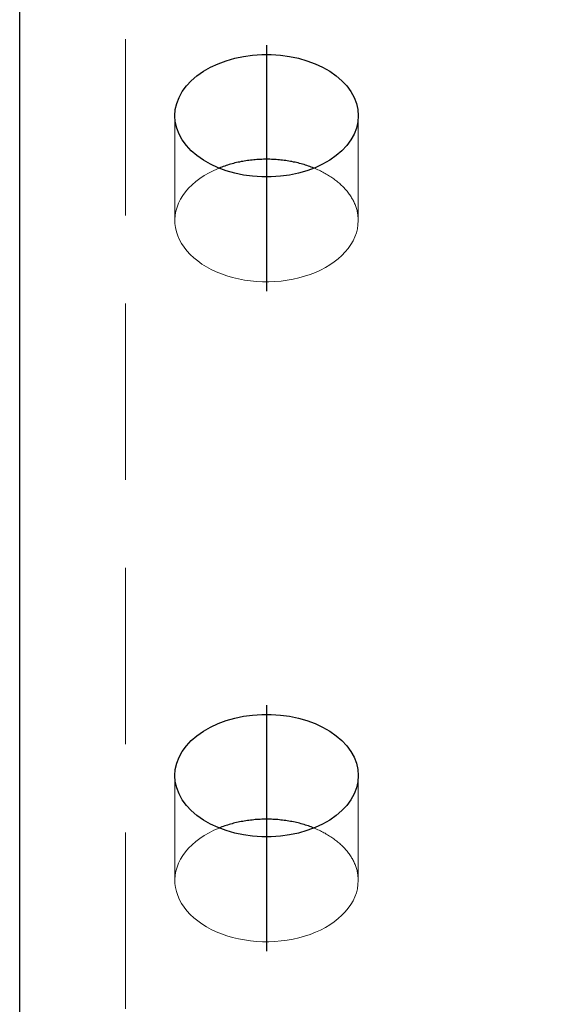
# Model space of a CAD drawing. Header units: millimetres. Extents: x 3515 to 4529, y 13642 to 14292.
# Tile 24 of 96: x 3864.56 to 3872.23, y 13960.02 to 13973.99. Entities that reach past the tile are written whole.
import ezdxf

# ---------------------------------------------------------------- set-up
doc = ezdxf.new("R2010")
doc.units = ezdxf.units.MM
doc.header["$LTSCALE"] = 10
doc.linetypes.add('HIDDEN', pattern=[0.375, 0.25, -0.125])
doc.linetypes.add('MITTE', pattern=[2, 1.25, -0.25, 0.25, -0.25])
doc.layers.get('Defpoints').update_dxf_attribs({"color": 1})
for name, color, linetype, lineweight in [('PS_DIM', 4, 'Continuous', 13), ('PS_Hidden', 2, 'HIDDEN', 9), ('PS_SOLID', 7, 'Continuous', 30)]:
    doc.layers.add(name, color=color, linetype=linetype, lineweight=lineweight)
doc.layers.add('PS_MID', color=5, linetype='MITTE')
doc.layers.add('PS_SHAPE', color=3, linetype='Continuous')
doc.styles.add('simplex', font='simplex.shx', dxfattribs={"width": 0.75})
doc.dimstyles.new('1_10_GŁ_DS1-LS10', dxfattribs={"dimtxt": 2, "dimasz": 2, "dimexe": 2, "dimexo": 5, "dimgap": 1, "dimtad": 1, "dimjust": 4, "dimdec": 0, "dimlfac": 10, "dimtxsty": 'simplex', "dimblk1": 'NONE', "dimsah": 1, "dimcen": 2, "dimclrd": 256, "dimclre": 256, "dimclrt": 3, "dimadec": 1, "dimazin": 0, "dimtfac": 1, "dimtdec": 0, "dimtmove": 2, "dimatfit": 3, "dimfxl": 1, "dimarcsym": 0})

# ---------------------------------------------------------------- blocks, each defined once
blk = doc.blocks.new('*D92')
at = {"layer": 'Defpoints', "color": 0, "transparency": 16777216}
for p in [(3869.316, 13988.67), (3905.155, 13988.67), (3885.06, 13714.81)]:
    blk.add_point(p, dxfattribs=at)
at = {"layer": 'PS_DIM', "lineweight": -2, "transparency": 16777216}
for p, q in [((3874.316, 13988.67), (3907.155, 13988.67)), ((3905.155, 13714.81), (3905.155, 13986.67)), ((3890.06, 13714.81), (3907.155, 13714.81))]:
    blk.add_line(p, q, dxfattribs=at)
at = {"layer": 'PS_DIM', "transparency": 16777216}
blk.add_solid([(3904.821, 13986.67), (3905.488, 13986.67), (3905.155, 13988.67)], dxfattribs=at)
at = {"layer": 'PS_DIM', "color": 3, "transparency": 16777216, "insert": (3901.492, 13990.69), "char_height": 2, "attachment_point": 5, "rotation": 0.0573, "style": 'simplex'}
blk.add_mtext('4420', dxfattribs=at)
blk = doc.blocks.new('_None')
blk = doc.blocks.new('*X330')
at = {"layer": 'PS_Hidden', "color": 2, "linetype": 'HIDDEN'}
for p, q in [((3866.06, 13948.71), (3866.06, 13986.538)), ((3866.76, 13971.137), (3866.76, 13972.625)), ((3869.36, 13971.137), (3869.36, 13972.625)), ((3867.245, 13971.814), (3867.178, 13971.776)), ((3867.314, 13971.849), (3867.245, 13971.814)), ((3867.388, 13971.881), (3867.314, 13971.849)), ((3868.751, 13971.874), (3868.733, 13971.881)), ((3868.733, 13971.881), (3868.733, 13971.881)), ((3868.77, 13971.866), (3868.751, 13971.874)), ((3868.787, 13971.858), (3868.77, 13971.866)), ((3868.805, 13971.85), (3868.787, 13971.858)), ((3868.823, 13971.841), (3868.805, 13971.85)), ((3868.84, 13971.833), (3868.823, 13971.841)), ((3868.857, 13971.824), (3868.84, 13971.833)), ((3868.874, 13971.815), (3868.857, 13971.824)), ((3868.891, 13971.806), (3868.874, 13971.815)), ((3867.058, 13971.691), (3867.005, 13971.645)), ((3867.116, 13971.735), (3867.058, 13971.691)), ((3867.178, 13971.776), (3867.116, 13971.735)), ((3868.907, 13971.797), (3868.891, 13971.806)), ((3868.923, 13971.787), (3868.907, 13971.797)), ((3868.939, 13971.778), (3868.923, 13971.787)), ((3868.955, 13971.768), (3868.939, 13971.778)), ((3868.971, 13971.758), (3868.955, 13971.768)), ((3868.986, 13971.748), (3868.971, 13971.758)), ((3869.001, 13971.737), (3868.986, 13971.748)), ((3869.016, 13971.727), (3869.001, 13971.737)), ((3869.03, 13971.716), (3869.016, 13971.727)), ((3869.044, 13971.705), (3869.03, 13971.716)), ((3869.058, 13971.694), (3869.044, 13971.705)), ((3869.072, 13971.683), (3869.058, 13971.694)), ((3869.085, 13971.672), (3869.072, 13971.683)), ((3869.098, 13971.661), (3869.085, 13971.672)), ((3866.913, 13971.546), (3866.874, 13971.493)), ((3866.956, 13971.596), (3866.913, 13971.546)), ((3867.005, 13971.645), (3866.956, 13971.596)), ((3869.111, 13971.649), (3869.098, 13971.661)), ((3869.124, 13971.637), (3869.111, 13971.649)), ((3869.136, 13971.626), (3869.124, 13971.637)), ((3869.148, 13971.614), (3869.136, 13971.626)), ((3869.16, 13971.601), (3869.148, 13971.614)), ((3869.171, 13971.589), (3869.16, 13971.601)), ((3869.182, 13971.577), (3869.171, 13971.589)), ((3869.193, 13971.564), (3869.182, 13971.577)), ((3869.203, 13971.552), (3869.193, 13971.564)), ((3869.213, 13971.539), (3869.203, 13971.552)), ((3869.223, 13971.526), (3869.213, 13971.539)), ((3866.841, 13971.439), (3866.814, 13971.384)), ((3866.874, 13971.493), (3866.841, 13971.439)), ((3869.232, 13971.513), (3869.223, 13971.526)), ((3869.242, 13971.5), (3869.232, 13971.513)), ((3869.25, 13971.487), (3869.242, 13971.5)), ((3869.259, 13971.474), (3869.25, 13971.487)), ((3869.267, 13971.461), (3869.259, 13971.474)), ((3869.275, 13971.447), (3869.267, 13971.461)), ((3869.282, 13971.434), (3869.275, 13971.447)), ((3869.29, 13971.42), (3869.282, 13971.434)), ((3869.296, 13971.406), (3869.29, 13971.42)), ((3869.303, 13971.393), (3869.296, 13971.406)), ((3869.309, 13971.379), (3869.303, 13971.393)), ((3866.775, 13971.27), (3866.765, 13971.212)), ((3866.792, 13971.327), (3866.775, 13971.27)), ((3866.814, 13971.384), (3866.792, 13971.327)), ((3869.315, 13971.365), (3869.309, 13971.379)), ((3869.32, 13971.351), (3869.315, 13971.365)), ((3869.326, 13971.337), (3869.32, 13971.351)), ((3869.33, 13971.323), (3869.326, 13971.337)), ((3869.335, 13971.309), (3869.33, 13971.323)), ((3869.339, 13971.295), (3869.335, 13971.309)), ((3869.343, 13971.281), (3869.339, 13971.295)), ((3869.346, 13971.267), (3869.343, 13971.281)), ((3869.349, 13971.252), (3869.346, 13971.267)), ((3869.352, 13971.238), (3869.349, 13971.252)), ((3866.765, 13971.212), (3866.761, 13971.153)), ((3866.761, 13971.153), (3866.762, 13971.095)), ((3869.354, 13971.224), (3869.352, 13971.238)), ((3869.356, 13971.209), (3869.354, 13971.224)), ((3869.357, 13971.195), (3869.356, 13971.209)), ((3869.359, 13971.181), (3869.357, 13971.195)), ((3869.357, 13971.079), (3869.36, 13971.137)), ((3869.36, 13971.166), (3869.359, 13971.181)), ((3869.36, 13971.152), (3869.36, 13971.166)), ((3869.36, 13971.137), (3869.36, 13971.152)), ((3869.36, 13971.137), (3869.36, 13971.137)), ((3866.762, 13971.095), (3866.769, 13971.037)), ((3866.769, 13971.037), (3866.782, 13970.979)), ((3866.782, 13970.979), (3866.801, 13970.922)), ((3869.334, 13970.963), (3869.349, 13971.021)), ((3869.349, 13971.021), (3869.357, 13971.079)), ((3866.801, 13970.922), (3866.825, 13970.866)), ((3866.825, 13970.866), (3866.855, 13970.811)), ((3869.256, 13970.796), (3869.288, 13970.851)), ((3869.288, 13970.851), (3869.314, 13970.907)), ((3869.314, 13970.907), (3869.334, 13970.963)), ((3866.855, 13970.811), (3866.891, 13970.758)), ((3866.891, 13970.758), (3866.932, 13970.706)), ((3866.932, 13970.706), (3866.978, 13970.656)), ((3869.13, 13970.643), (3869.177, 13970.692)), ((3869.177, 13970.692), (3869.219, 13970.743)), ((3869.219, 13970.743), (3869.256, 13970.796)), ((3866.978, 13970.656), (3867.029, 13970.609)), ((3867.029, 13970.609), (3867.084, 13970.564)), ((3867.084, 13970.564), (3867.144, 13970.521)), ((3869.021, 13970.552), (3869.077, 13970.596)), ((3869.077, 13970.596), (3869.13, 13970.643)), ((3867.144, 13970.521), (3867.208, 13970.481)), ((3867.208, 13970.481), (3867.276, 13970.444)), ((3867.276, 13970.444), (3867.347, 13970.411)), ((3868.753, 13970.402), (3868.826, 13970.435)), ((3868.826, 13970.435), (3868.895, 13970.471)), ((3868.895, 13970.471), (3868.96, 13970.51)), ((3868.96, 13970.51), (3869.021, 13970.552)), ((3867.347, 13970.411), (3867.422, 13970.38)), ((3867.422, 13970.38), (3867.499, 13970.353)), ((3867.499, 13970.353), (3867.579, 13970.33)), ((3867.579, 13970.33), (3867.662, 13970.31)), ((3867.662, 13970.31), (3867.746, 13970.294)), ((3867.746, 13970.294), (3867.831, 13970.282)), ((3867.831, 13970.282), (3867.918, 13970.274)), ((3867.918, 13970.274), (3868.005, 13970.269)), ((3868.179, 13970.272), (3868.266, 13970.279)), ((3868.266, 13970.279), (3868.352, 13970.29)), ((3868.352, 13970.29), (3868.436, 13970.305)), ((3868.436, 13970.305), (3868.519, 13970.324)), ((3868.519, 13970.324), (3868.6, 13970.347)), ((3868.6, 13970.347), (3868.678, 13970.373)), ((3868.678, 13970.373), (3868.753, 13970.402)), ((3868.005, 13970.269), (3868.092, 13970.269)), ((3868.092, 13970.269), (3868.179, 13970.272)), ((3866.76, 13961.778), (3866.76, 13963.265)), ((3869.36, 13961.778), (3869.36, 13963.265)), ((3867.245, 13962.455), (3867.178, 13962.416)), ((3867.314, 13962.49), (3867.245, 13962.455)), ((3867.388, 13962.522), (3867.314, 13962.49)), ((3868.751, 13962.514), (3868.733, 13962.522)), ((3868.733, 13962.522), (3868.733, 13962.522)), ((3868.77, 13962.506), (3868.751, 13962.514)), ((3868.787, 13962.498), (3868.77, 13962.506)), ((3868.805, 13962.49), (3868.787, 13962.498)), ((3868.823, 13962.482), (3868.805, 13962.49)), ((3868.84, 13962.473), (3868.823, 13962.482)), ((3868.857, 13962.465), (3868.84, 13962.473)), ((3868.874, 13962.456), (3868.857, 13962.465)), ((3868.891, 13962.447), (3868.874, 13962.456)), ((3867.058, 13962.332), (3867.005, 13962.285)), ((3867.116, 13962.375), (3867.058, 13962.332)), ((3867.178, 13962.416), (3867.116, 13962.375)), ((3868.907, 13962.437), (3868.891, 13962.447)), ((3868.923, 13962.428), (3868.907, 13962.437)), ((3868.939, 13962.418), (3868.923, 13962.428)), ((3868.955, 13962.408), (3868.939, 13962.418)), ((3868.971, 13962.398), (3868.955, 13962.408)), ((3868.986, 13962.388), (3868.971, 13962.398)), ((3869.001, 13962.378), (3868.986, 13962.388)), ((3869.016, 13962.367), (3869.001, 13962.378)), ((3869.03, 13962.357), (3869.016, 13962.367)), ((3869.044, 13962.346), (3869.03, 13962.357)), ((3869.058, 13962.335), (3869.044, 13962.346)), ((3869.072, 13962.324), (3869.058, 13962.335)), ((3869.085, 13962.313), (3869.072, 13962.324)), ((3866.913, 13962.186), (3866.874, 13962.134)), ((3866.956, 13962.237), (3866.913, 13962.186)), ((3867.005, 13962.285), (3866.956, 13962.237)), ((3869.098, 13962.301), (3869.085, 13962.313)), ((3869.111, 13962.29), (3869.098, 13962.301)), ((3869.124, 13962.278), (3869.111, 13962.29)), ((3869.136, 13962.266), (3869.124, 13962.278)), ((3869.148, 13962.254), (3869.136, 13962.266)), ((3869.16, 13962.242), (3869.148, 13962.254)), ((3869.171, 13962.23), (3869.16, 13962.242)), ((3869.182, 13962.217), (3869.171, 13962.23)), ((3869.193, 13962.205), (3869.182, 13962.217)), ((3869.203, 13962.192), (3869.193, 13962.205)), ((3869.213, 13962.18), (3869.203, 13962.192)), ((3869.223, 13962.167), (3869.213, 13962.18)), ((3866.841, 13962.08), (3866.814, 13962.024)), ((3866.874, 13962.134), (3866.841, 13962.08)), ((3869.232, 13962.154), (3869.223, 13962.167)), ((3869.242, 13962.141), (3869.232, 13962.154)), ((3869.25, 13962.128), (3869.242, 13962.141)), ((3869.259, 13962.114), (3869.25, 13962.128)), ((3869.267, 13962.101), (3869.259, 13962.114)), ((3869.275, 13962.088), (3869.267, 13962.101)), ((3869.282, 13962.074), (3869.275, 13962.088)), ((3869.29, 13962.061), (3869.282, 13962.074)), ((3869.296, 13962.047), (3869.29, 13962.061)), ((3869.303, 13962.033), (3869.296, 13962.047)), ((3866.775, 13961.91), (3866.765, 13961.852)), ((3866.792, 13961.968), (3866.775, 13961.91)), ((3866.814, 13962.024), (3866.792, 13961.968)), ((3869.309, 13962.019), (3869.303, 13962.033)), ((3869.315, 13962.006), (3869.309, 13962.019)), ((3869.32, 13961.992), (3869.315, 13962.006)), ((3869.326, 13961.978), (3869.32, 13961.992)), ((3869.33, 13961.964), (3869.326, 13961.978)), ((3869.335, 13961.95), (3869.33, 13961.964)), ((3869.339, 13961.935), (3869.335, 13961.95)), ((3869.343, 13961.921), (3869.339, 13961.935)), ((3869.346, 13961.907), (3869.343, 13961.921)), ((3869.349, 13961.893), (3869.346, 13961.907)), ((3866.765, 13961.852), (3866.761, 13961.794)), ((3866.761, 13961.794), (3866.762, 13961.736)), ((3869.352, 13961.879), (3869.349, 13961.893)), ((3869.354, 13961.864), (3869.352, 13961.879)), ((3869.356, 13961.85), (3869.354, 13961.864)), ((3869.357, 13961.836), (3869.356, 13961.85)), ((3869.359, 13961.821), (3869.357, 13961.836)), ((3869.357, 13961.72), (3869.36, 13961.778)), ((3869.36, 13961.807), (3869.359, 13961.821)), ((3869.36, 13961.792), (3869.36, 13961.807)), ((3869.36, 13961.778), (3869.36, 13961.792)), ((3866.762, 13961.736), (3866.769, 13961.677)), ((3866.769, 13961.677), (3866.782, 13961.62)), ((3866.782, 13961.62), (3866.801, 13961.563)), ((3869.334, 13961.604), (3869.349, 13961.661)), ((3869.349, 13961.661), (3869.357, 13961.72)), ((3866.801, 13961.563), (3866.825, 13961.506)), ((3866.825, 13961.506), (3866.855, 13961.452)), ((3869.256, 13961.437), (3869.288, 13961.491)), ((3869.288, 13961.491), (3869.314, 13961.547)), ((3869.314, 13961.547), (3869.334, 13961.604)), ((3866.855, 13961.452), (3866.891, 13961.398)), ((3866.891, 13961.398), (3866.932, 13961.347)), ((3866.932, 13961.347), (3866.978, 13961.297)), ((3869.177, 13961.333), (3869.219, 13961.384)), ((3869.219, 13961.384), (3869.256, 13961.437)), ((3866.978, 13961.297), (3867.029, 13961.249)), ((3867.029, 13961.249), (3867.084, 13961.204)), ((3867.084, 13961.204), (3867.144, 13961.162)), ((3869.021, 13961.192), (3869.077, 13961.237)), ((3869.077, 13961.237), (3869.13, 13961.284)), ((3869.13, 13961.284), (3869.177, 13961.333)), ((3867.144, 13961.162), (3867.208, 13961.122)), ((3867.208, 13961.122), (3867.276, 13961.085)), ((3867.276, 13961.085), (3867.347, 13961.051)), ((3868.753, 13961.043), (3868.826, 13961.075)), ((3868.826, 13961.075), (3868.895, 13961.111)), ((3868.895, 13961.111), (3868.96, 13961.15)), ((3868.96, 13961.15), (3869.021, 13961.192)), ((3867.347, 13961.051), (3867.422, 13961.021)), ((3867.422, 13961.021), (3867.499, 13960.994)), ((3867.499, 13960.994), (3867.579, 13960.971)), ((3867.579, 13960.971), (3867.662, 13960.951)), ((3867.662, 13960.951), (3867.746, 13960.935)), ((3867.746, 13960.935), (3867.831, 13960.923)), ((3867.831, 13960.923), (3867.918, 13960.914)), ((3868.179, 13960.913), (3868.266, 13960.92)), ((3868.266, 13960.92), (3868.352, 13960.931)), ((3868.352, 13960.931), (3868.436, 13960.946)), ((3868.436, 13960.946), (3868.519, 13960.965)), ((3868.519, 13960.965), (3868.6, 13960.987)), ((3868.6, 13960.987), (3868.678, 13961.013)), ((3868.678, 13961.013), (3868.753, 13961.043)), ((3867.918, 13960.914), (3868.005, 13960.91)), ((3868.005, 13960.91), (3868.092, 13960.909)), ((3868.092, 13960.909), (3868.179, 13960.913))]:
    blk.add_line(p, q, dxfattribs=at)
at = {"layer": 'PS_MID', "color": 5, "linetype": 'MITTE'}
for p, q in [((3868.06, 13973.625), (3868.06, 13970.137)), ((3868.06, 13964.265), (3868.06, 13960.778))]:
    blk.add_line(p, q, dxfattribs=at)
at = {"layer": 'PS_SOLID', "color": 7, "linetype": 'Continuous'}
for p, q in [((3864.56, 13920.479), (3864.56, 13988.67)), ((3867.863, 13973.484), (3867.994, 13973.493)), ((3867.994, 13973.493), (3868.126, 13973.493)), ((3868.126, 13973.493), (3868.257, 13973.484)), ((3867.265, 13973.312), (3867.373, 13973.362)), ((3867.373, 13973.362), (3867.488, 13973.405)), ((3867.488, 13973.405), (3867.609, 13973.44)), ((3867.609, 13973.44), (3867.734, 13973.466)), ((3867.734, 13973.466), (3867.863, 13973.484)), ((3868.257, 13973.484), (3868.386, 13973.466)), ((3868.386, 13973.466), (3868.512, 13973.44)), ((3868.512, 13973.44), (3868.633, 13973.405)), ((3868.633, 13973.405), (3868.748, 13973.362)), ((3868.748, 13973.362), (3868.856, 13973.312)), ((3867.074, 13973.191), (3867.165, 13973.255)), ((3867.165, 13973.255), (3867.265, 13973.312)), ((3868.856, 13973.312), (3868.956, 13973.255)), ((3868.956, 13973.255), (3869.047, 13973.191)), ((3866.924, 13973.047), (3866.993, 13973.121)), ((3866.993, 13973.121), (3867.074, 13973.191)), ((3869.047, 13973.191), (3869.127, 13973.121)), ((3869.127, 13973.121), (3869.197, 13973.047)), ((3866.82, 13972.885), (3866.866, 13972.968)), ((3866.866, 13972.968), (3866.924, 13973.047)), ((3869.197, 13973.047), (3869.255, 13972.968)), ((3869.255, 13972.968), (3869.301, 13972.885)), ((3866.767, 13972.713), (3866.787, 13972.8)), ((3866.787, 13972.8), (3866.82, 13972.885)), ((3869.301, 13972.885), (3869.334, 13972.8)), ((3869.334, 13972.8), (3869.354, 13972.713)), ((3866.76, 13972.625), (3866.767, 13972.713)), ((3869.354, 13972.713), (3869.36, 13972.625)), ((3866.767, 13972.537), (3866.76, 13972.625)), ((3866.787, 13972.45), (3866.767, 13972.537)), ((3869.354, 13972.537), (3869.334, 13972.45)), ((3869.36, 13972.625), (3869.354, 13972.537)), ((3866.82, 13972.365), (3866.787, 13972.45)), ((3869.334, 13972.45), (3869.301, 13972.365)), ((3866.866, 13972.282), (3866.82, 13972.365)), ((3866.924, 13972.203), (3866.866, 13972.282)), ((3869.255, 13972.282), (3869.197, 13972.203)), ((3869.301, 13972.365), (3869.255, 13972.282)), ((3866.993, 13972.128), (3866.924, 13972.203)), ((3867.074, 13972.059), (3866.993, 13972.128)), ((3869.127, 13972.128), (3869.047, 13972.059)), ((3869.197, 13972.203), (3869.127, 13972.128)), ((3867.165, 13971.995), (3867.074, 13972.059)), ((3867.265, 13971.938), (3867.165, 13971.995)), ((3867.613, 13971.954), (3867.592, 13971.948)), ((3867.635, 13971.959), (3867.613, 13971.954)), ((3867.657, 13971.964), (3867.635, 13971.959)), ((3867.678, 13971.968), (3867.657, 13971.964)), ((3867.7, 13971.973), (3867.678, 13971.968)), ((3867.722, 13971.977), (3867.7, 13971.973)), ((3867.744, 13971.98), (3867.722, 13971.977)), ((3867.766, 13971.984), (3867.744, 13971.98)), ((3867.789, 13971.987), (3867.766, 13971.984)), ((3867.811, 13971.99), (3867.789, 13971.987)), ((3867.833, 13971.993), (3867.811, 13971.99)), ((3867.856, 13971.996), (3867.833, 13971.993)), ((3867.878, 13971.998), (3867.856, 13971.996)), ((3867.901, 13972), (3867.878, 13971.998)), ((3867.924, 13972.002), (3867.901, 13972)), ((3867.946, 13972.003), (3867.924, 13972.002)), ((3867.969, 13972.004), (3867.946, 13972.003)), ((3867.992, 13972.005), (3867.969, 13972.004)), ((3868.015, 13972.006), (3867.992, 13972.005)), ((3868.038, 13972.006), (3868.015, 13972.006)), ((3868.06, 13972.007), (3868.038, 13972.006)), ((3868.083, 13972.006), (3868.06, 13972.007)), ((3868.106, 13972.006), (3868.083, 13972.006)), ((3868.129, 13972.005), (3868.106, 13972.006)), ((3868.151, 13972.004), (3868.129, 13972.005)), ((3868.174, 13972.003), (3868.151, 13972.004)), ((3868.197, 13972.002), (3868.174, 13972.003)), ((3868.22, 13972), (3868.197, 13972.002)), ((3868.242, 13971.998), (3868.22, 13972)), ((3868.265, 13971.996), (3868.242, 13971.998)), ((3868.287, 13971.993), (3868.265, 13971.996)), ((3868.31, 13971.99), (3868.287, 13971.993)), ((3868.332, 13971.987), (3868.31, 13971.99)), ((3868.354, 13971.984), (3868.332, 13971.987)), ((3868.376, 13971.98), (3868.354, 13971.984)), ((3868.399, 13971.977), (3868.376, 13971.98)), ((3868.42, 13971.973), (3868.399, 13971.977)), ((3868.442, 13971.968), (3868.42, 13971.973)), ((3868.464, 13971.964), (3868.442, 13971.968)), ((3868.486, 13971.959), (3868.464, 13971.964)), ((3868.507, 13971.954), (3868.486, 13971.959)), ((3868.529, 13971.948), (3868.507, 13971.954)), ((3868.956, 13971.995), (3868.856, 13971.938)), ((3869.047, 13972.059), (3868.956, 13971.995)), ((3867.373, 13971.887), (3867.265, 13971.938)), ((3867.488, 13971.845), (3867.373, 13971.887)), ((3867.407, 13971.889), (3867.388, 13971.881)), ((3867.427, 13971.896), (3867.407, 13971.889)), ((3867.447, 13971.904), (3867.427, 13971.896)), ((3867.467, 13971.911), (3867.447, 13971.904)), ((3867.488, 13971.918), (3867.467, 13971.911)), ((3867.508, 13971.924), (3867.488, 13971.918)), ((3867.609, 13971.81), (3867.488, 13971.845)), ((3867.529, 13971.931), (3867.508, 13971.924)), ((3867.55, 13971.937), (3867.529, 13971.931)), ((3867.571, 13971.943), (3867.55, 13971.937)), ((3867.592, 13971.948), (3867.571, 13971.943)), ((3867.734, 13971.783), (3867.609, 13971.81)), ((3868.512, 13971.81), (3868.386, 13971.783)), ((3868.633, 13971.845), (3868.512, 13971.81)), ((3868.55, 13971.943), (3868.529, 13971.948)), ((3868.571, 13971.937), (3868.55, 13971.943)), ((3868.592, 13971.931), (3868.571, 13971.937)), ((3868.612, 13971.924), (3868.592, 13971.931)), ((3868.633, 13971.918), (3868.612, 13971.924)), ((3868.653, 13971.911), (3868.633, 13971.918)), ((3868.748, 13971.887), (3868.633, 13971.845)), ((3868.674, 13971.904), (3868.653, 13971.911)), ((3868.694, 13971.896), (3868.674, 13971.904)), ((3868.713, 13971.889), (3868.694, 13971.896)), ((3868.733, 13971.881), (3868.713, 13971.889)), ((3868.856, 13971.938), (3868.748, 13971.887)), ((3867.863, 13971.766), (3867.734, 13971.783)), ((3867.994, 13971.757), (3867.863, 13971.766)), ((3868.126, 13971.757), (3867.994, 13971.757)), ((3868.257, 13971.766), (3868.126, 13971.757)), ((3868.386, 13971.783), (3868.257, 13971.766)), ((3867.863, 13964.124), (3867.994, 13964.133)), ((3867.994, 13964.133), (3868.126, 13964.133)), ((3868.126, 13964.133), (3868.257, 13964.124)), ((3867.265, 13963.953), (3867.373, 13964.003)), ((3867.373, 13964.003), (3867.488, 13964.046)), ((3867.488, 13964.046), (3867.609, 13964.08)), ((3867.609, 13964.08), (3867.734, 13964.107)), ((3867.734, 13964.107), (3867.863, 13964.124)), ((3868.257, 13964.124), (3868.386, 13964.107)), ((3868.386, 13964.107), (3868.512, 13964.08)), ((3868.512, 13964.08), (3868.633, 13964.046)), ((3868.633, 13964.046), (3868.748, 13964.003)), ((3868.748, 13964.003), (3868.856, 13963.953)), ((3867.074, 13963.831), (3867.165, 13963.895)), ((3867.165, 13963.895), (3867.265, 13963.953)), ((3868.856, 13963.953), (3868.956, 13963.895)), ((3868.956, 13963.895), (3869.047, 13963.831)), ((3866.924, 13963.687), (3866.993, 13963.762)), ((3866.993, 13963.762), (3867.074, 13963.831)), ((3869.047, 13963.831), (3869.127, 13963.762)), ((3869.127, 13963.762), (3869.197, 13963.687)), ((3866.82, 13963.526), (3866.866, 13963.608)), ((3866.866, 13963.608), (3866.924, 13963.687)), ((3869.197, 13963.687), (3869.255, 13963.608)), ((3869.255, 13963.608), (3869.301, 13963.526)), ((3866.767, 13963.353), (3866.787, 13963.44)), ((3866.787, 13963.44), (3866.82, 13963.526)), ((3869.301, 13963.526), (3869.334, 13963.44)), ((3869.334, 13963.44), (3869.354, 13963.353)), ((3866.76, 13963.265), (3866.767, 13963.353)), ((3869.354, 13963.353), (3869.36, 13963.265)), ((3866.767, 13963.177), (3866.76, 13963.265)), ((3866.787, 13963.09), (3866.767, 13963.177)), ((3869.354, 13963.177), (3869.334, 13963.09)), ((3869.36, 13963.265), (3869.354, 13963.177)), ((3866.82, 13963.005), (3866.787, 13963.09)), ((3869.334, 13963.09), (3869.301, 13963.005)), ((3866.866, 13962.923), (3866.82, 13963.005)), ((3866.924, 13962.844), (3866.866, 13962.923)), ((3869.255, 13962.923), (3869.197, 13962.844)), ((3869.301, 13963.005), (3869.255, 13962.923)), ((3866.993, 13962.769), (3866.924, 13962.844)), ((3867.074, 13962.699), (3866.993, 13962.769)), ((3869.127, 13962.769), (3869.047, 13962.699)), ((3869.197, 13962.844), (3869.127, 13962.769)), ((3867.165, 13962.635), (3867.074, 13962.699)), ((3867.265, 13962.578), (3867.165, 13962.635)), ((3867.613, 13962.594), (3867.592, 13962.589)), ((3867.635, 13962.599), (3867.613, 13962.594)), ((3867.657, 13962.604), (3867.635, 13962.599)), ((3867.678, 13962.609), (3867.657, 13962.604)), ((3867.7, 13962.613), (3867.678, 13962.609)), ((3867.722, 13962.617), (3867.7, 13962.613)), ((3867.744, 13962.621), (3867.722, 13962.617)), ((3867.766, 13962.625), (3867.744, 13962.621)), ((3867.789, 13962.628), (3867.766, 13962.625)), ((3867.811, 13962.631), (3867.789, 13962.628)), ((3867.833, 13962.634), (3867.811, 13962.631)), ((3867.856, 13962.636), (3867.833, 13962.634)), ((3867.878, 13962.639), (3867.856, 13962.636)), ((3867.901, 13962.641), (3867.878, 13962.639)), ((3867.924, 13962.642), (3867.901, 13962.641)), ((3867.946, 13962.644), (3867.924, 13962.642)), ((3867.969, 13962.645), (3867.946, 13962.644)), ((3867.992, 13962.646), (3867.969, 13962.645)), ((3868.015, 13962.647), (3867.992, 13962.646)), ((3868.038, 13962.647), (3868.015, 13962.647)), ((3868.06, 13962.647), (3868.038, 13962.647)), ((3868.083, 13962.647), (3868.06, 13962.647)), ((3868.106, 13962.647), (3868.083, 13962.647)), ((3868.129, 13962.646), (3868.106, 13962.647)), ((3868.151, 13962.645), (3868.129, 13962.646)), ((3868.174, 13962.644), (3868.151, 13962.645)), ((3868.197, 13962.642), (3868.174, 13962.644)), ((3868.22, 13962.641), (3868.197, 13962.642)), ((3868.242, 13962.639), (3868.22, 13962.641)), ((3868.265, 13962.636), (3868.242, 13962.639)), ((3868.287, 13962.634), (3868.265, 13962.636)), ((3868.31, 13962.631), (3868.287, 13962.634)), ((3868.332, 13962.628), (3868.31, 13962.631)), ((3868.354, 13962.625), (3868.332, 13962.628)), ((3868.376, 13962.621), (3868.354, 13962.625)), ((3868.399, 13962.617), (3868.376, 13962.621)), ((3868.42, 13962.613), (3868.399, 13962.617)), ((3868.442, 13962.609), (3868.42, 13962.613)), ((3868.464, 13962.604), (3868.442, 13962.609)), ((3868.486, 13962.599), (3868.464, 13962.604)), ((3868.507, 13962.594), (3868.486, 13962.599)), ((3868.529, 13962.589), (3868.507, 13962.594)), ((3868.956, 13962.635), (3868.856, 13962.578)), ((3869.047, 13962.699), (3868.956, 13962.635)), ((3867.373, 13962.528), (3867.265, 13962.578)), ((3867.488, 13962.485), (3867.373, 13962.528)), ((3867.407, 13962.529), (3867.388, 13962.522)), ((3867.388, 13962.522), (3867.388, 13962.522)), ((3867.427, 13962.537), (3867.407, 13962.529)), ((3867.447, 13962.544), (3867.427, 13962.537)), ((3867.467, 13962.551), (3867.447, 13962.544)), ((3867.488, 13962.558), (3867.467, 13962.551)), ((3867.508, 13962.565), (3867.488, 13962.558)), ((3867.609, 13962.45), (3867.488, 13962.485)), ((3867.529, 13962.571), (3867.508, 13962.565)), ((3867.55, 13962.577), (3867.529, 13962.571)), ((3867.571, 13962.583), (3867.55, 13962.577)), ((3867.592, 13962.589), (3867.571, 13962.583)), ((3868.633, 13962.485), (3868.512, 13962.45)), ((3868.55, 13962.583), (3868.529, 13962.589)), ((3868.571, 13962.577), (3868.55, 13962.583)), ((3868.592, 13962.571), (3868.571, 13962.577)), ((3868.612, 13962.565), (3868.592, 13962.571)), ((3868.633, 13962.558), (3868.612, 13962.565)), ((3868.653, 13962.551), (3868.633, 13962.558)), ((3868.748, 13962.528), (3868.633, 13962.485)), ((3868.674, 13962.544), (3868.653, 13962.551)), ((3868.694, 13962.537), (3868.674, 13962.544)), ((3868.713, 13962.529), (3868.694, 13962.537)), ((3868.733, 13962.522), (3868.713, 13962.529)), ((3868.856, 13962.578), (3868.748, 13962.528)), ((3867.734, 13962.424), (3867.609, 13962.45)), ((3867.863, 13962.406), (3867.734, 13962.424)), ((3867.994, 13962.397), (3867.863, 13962.406)), ((3868.126, 13962.397), (3867.994, 13962.397)), ((3868.257, 13962.406), (3868.126, 13962.397)), ((3868.386, 13962.424), (3868.257, 13962.406)), ((3868.512, 13962.45), (3868.386, 13962.424))]:
    blk.add_line(p, q, dxfattribs=at)

msp = doc.modelspace()

# ---------------------------------------------------------------- block references
at = {"layer": 'PS_SHAPE', "color": 3}
msp.add_blockref('*X330', (0, 0), dxfattribs=at)

# ---------------------------------------------------------------- dimensions: what is measured, and where the dimension line sits
at = {"layer": 'PS_DIM'}
dim = msp.add_linear_dim(base=(3905.155, 13988.67), p1=(3885.06, 13714.81), p2=(3869.316, 13988.67), angle=90, text='4420', dimstyle='1_10_GŁ_DS1-LS10', dxfattribs=at)
dim.commit()
dim.dimension.update_dxf_attribs({"geometry": '*D92', "text_midpoint": (3901.492, 13990.69), "dimtype": 128, "text_rotation": 0.0573})

doc.saveas('drawing.dxf')
